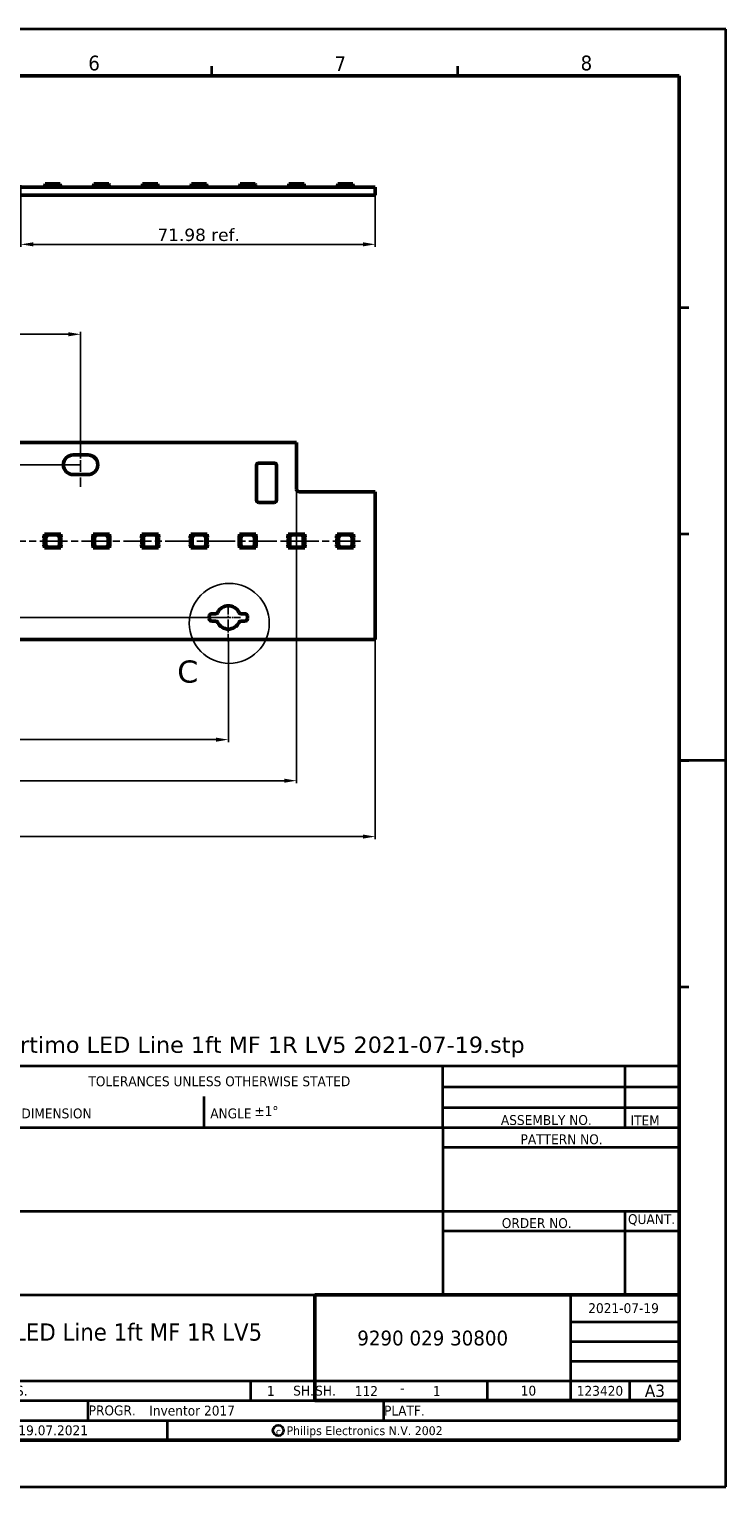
# Model space of a CAD drawing. Header units: millimetres. Extents: x 0 to 420, y 0 to 296.
# Tile 16 of 16: x 278 to 420, y 0 to 296. Entities that reach past the tile are written whole.
import ezdxf
from ezdxf.enums import TextEntityAlignment as Align

# ---------------------------------------------------------------- set-up
doc = ezdxf.new("R2010")
doc.units = ezdxf.units.MM
doc.linetypes.add('CHAIN', pattern=[0.3543, 0.2362, -0.0295, 0.0591, -0.0295])
doc.linetypes.add('LONG_DASH_DOTTED', pattern=[0.3001, 0.2362, -0.0295, 0.0049, -0.0295])
doc.layers.get('0').update_dxf_attribs({"lineweight": 25})
for name, color, linetype, lineweight in [('Center Mark(ISO)', 7, 'LONG_DASH_DOTTED', 25), ('Centerline(ISO)', 7, 'Continuous', 25), ('Detail Circle Lines(ISO)', 7, 'Continuous', 25), ('Dimensions(ISO)', 7, 'Continuous', 25), ('Sketch Geometry(ISO)', 7, 'Continuous', 50), ('Symbols(ISO)', 7, 'Continuous', 25), ('Visible Edges(ISO)', 7, 'Continuous', 50)]:
    doc.layers.add(name, color=color, linetype=linetype, lineweight=lineweight)
doc.styles.add('LG.Philips.Title', font='verdana.ttf', dxfattribs={"width": 0.9})
doc.styles.add('Philips-dimensions', font='verdana.ttf')
doc.styles.add('Philips-tekst', font='verdana.ttf')
doc.styles.add('Philips-tekstBigText', font='verdana.ttf')
doc.styles.add('Text Style43', font='verdana.ttf', dxfattribs={"width": 0.9})
doc.styles.add('Text Style45', font='verdana.ttf', dxfattribs={"width": 0.9})
doc.styles.add('Text Style46', font='verdana.ttf', dxfattribs={"width": 0.9})
doc.styles.add('Text Style49', font='verdana.ttf', dxfattribs={"width": 0.9})
doc.styles.add('Text Style50', font='verdana.ttf', dxfattribs={"width": 0.9})
doc.dimstyles.new('Philips-Oss', dxfattribs={"dimtxt": 2.5, "dimasz": 2.5, "dimexe": 0.5, "dimexo": 0, "dimgap": 0.5, "dimtad": 1, "dimtoh": 1, "dimrnd": 1e-08, "dimdsep": 46, "dimtxsty": 'Philips-dimensions', "dimcen": 0.09, "dimdle": 10, "dimclrd": 7, "dimclre": 7, "dimclrt": 7, "dimazin": 2, "dimtfac": 1, "dimtmove": 0, "dimatfit": 3, "dimfxl": 1, "dimtolj": 1, "dimlwd": 25, "dimlwe": 25, "dimarcsym": 0})

# ---------------------------------------------------------------- blocks, each defined once
blk = doc.blocks.new('Title Blocks Philips Lighting Electronics')
at = {"layer": 'Sketch Geometry(ISO)', "color": 7, "linetype": 'Continuous', "lineweight": 35}
for p, q in [((20, 86), (200, 86)), ((20, 86), (20, 10)), ((65, 73.5), (65, 86)), ((152, 73.5), (152, 86)), ((189, 86), (189, 73.5)), ((152, 81.75), (200, 81.75)), ((103.5, 79.75), (103.5, 73.5)), ((152, 77.5), (200, 77.5)), ((20, 73.5), (200, 73.5)), ((33, 39.5), (33, 73.5)), ((45, 73.5), (45, 32.51)), ((152, 73.5), (152, 39.5)), ((152, 69.5), (200, 69.5)), ((27.9, 57.4), (31.08, 62.9)), ((26.4, 60), (27.9, 57.4)), ((20, 56.5), (200, 56.5)), ((29.9, 57.4), (25.9, 57.4)), ((189, 56.5), (189, 39.5)), ((152, 52.5), (200, 52.5)), ((41.5, 40.97), (41.5, 47.37)), ((33.5, 45), (38.5, 46)), ((33.5, 43), (33.5, 45)), ((38.5, 46), (38.5, 42)), ((38.5, 42), (33.5, 43)), ((33.54, 44), (44.22, 44)), ((20, 39.5), (126, 39.5)), ((178, 18), (178, 39.5)), ((178, 34), (200, 34)), ((41, 22), (41, 32.51)), ((178, 30), (200, 30)), ((45, 29), (20, 29)), ((20, 22), (45, 29)), ((20, 25.5), (45, 25.5)), ((178, 26), (200, 26)), ((45, 22), (200, 22)), ((57, 18), (57, 22)), ((113, 18), (113, 22)), ((161, 22), (161, 18)), ((190, 18), (190, 22)), ((20, 18), (126, 18)), ((80, 14), (80, 18)), ((140, 14), (140, 18)), ((20, 14), (200, 14)), ((28, 10), (28, 14)), ((34, 14), (34, 10)), ((42, 10), (42, 14)), ((57, 10), (57, 14)), ((96, 14), (96, 10)), ((20, 10), (200, 10))]:
    blk.add_line(p, q, dxfattribs=at)
at = {"layer": 'Sketch Geometry(ISO)', "color": 1, "linetype": 'Continuous', "lineweight": 50, "true_color": 0xff0000}
for p, q in [((126, 39.5), (200, 39.5)), ((126, 39.5), (126, 18)), ((45, 32.51), (20, 32.51)), ((45, 32.51), (45, 22)), ((45, 22), (20, 22)), ((126, 18), (200, 18))]:
    blk.add_line(p, q, dxfattribs=at)
at = {"layer": 'Sketch Geometry(ISO)', "color": 7, "linetype": 'Continuous', "lineweight": 35}
for centre, radius in [((41.5, 44), 2), ((41.5, 44), 1), ((118.59, 11.93), 1.08)]:
    blk.add_circle(centre, radius, dxfattribs=at)
at = {"layer": 'Symbols(ISO)', "color": 7, "attachment_point": 7, "style": 'LG.Philips.Title'}
for s, insert, char_height in [('\\fVerdana|b0|i0;\\H2.0000;TOLERANCES UNLESS OTHERWISE STATED', (80.03, 81.82), 2), ('\\fVerdana|b0|i0;\\H2.5000;UN - D1041', (32.74, 77.93), 2.5), ('\\fVerdana|b0|i0;\\H2.0000;DIMENSION', (66.42, 75.29), 2), ('\\fVerdana|b0|i0;\\H2.0000;ANGLE', (104.78, 75.29), 2), ('\\fVerdana|b0|i0;\\H2.0000;ASSEMBLY NO.', (163.81, 73.95), 2), ('\\fVerdana|b0|i0;\\H2.0000;PATTERN NO.', (167.8, 70.04), 2), ('\\fVerdana|b0|i0;\\H2.0000;ITEM', (190.13, 73.91), 2), ('\\fVerdana|b0|i0;\\H2.0000;GENERAL', (20.55, 69.76), 2), ('\\fVerdana|b0|i0;\\H2.0000;UNIT', (36.01, 69.87), 2), ('\\fVerdana|b0|i0;\\H2.0000;MATERIAL', (46.58, 69.81), 2), ('\\fVerdana|b0|i0;\\H2.0000;ROUGHN.', (20.55, 66.72), 2), ('\\fVerdana|b0|i0;\\H2.0000;mm', (36.81, 62.27), 2), ('\\fVerdana|b0|i0;\\H2.0000;ORDER NO.', (163.99, 53.02), 2), ('\\fVerdana|b0|i0;\\H2.0000;SCALE', (22.23, 52.4), 2), ('\\fVerdana|b0|i0;\\H2.0000;TREATMENT', (46.29, 52.69), 2), ('\\fVerdana|b0|i0;\\H2.0000;QUANT.', (189.62, 53.51), 2), ('\\fVerdana|b0|i0;\\H2.0000;CLASS NO.', (21.91, 36.06), 2), ('\\fVerdana|b0|i0;\\H1.8000;Philips Electronics N.V. 2002', (120.27, 10.49), 1.8), ('\\fVerdana|b0|i0;\\H1.4400;c', (118.11, 10.95), 1.44)]:
    blk.add_mtext(s, dxfattribs=dict(at, insert=insert, char_height=char_height))
at = {"layer": 'Symbols(ISO)', "color": 7, "char_height": 2, "style": 'LG.Philips.Title'}
for s, insert, width, attachment_point in [('\\fVerdana|b0|i0;\\H2.0000;1st Angle', (38.98, 54.56), 11.6539, 5), ('\\fVerdana|b0|i0;\\H2.0000;PROJ', (39, 51.33), 11.7551, 5), ('\\fVerdana|b0|i0;\\H2.0000; NAME', (20.03, 20.01), 9.4041, 4), ('\\fVerdana|b0|i0;\\H2.0000;SUPERS.', (57.17, 20), 12.7484, 4), ('\\fVerdana|b0|i0;\\H2.0000;SH.', (125.83, 20.02), 12.7097, 6), ('\\fVerdana|b0|i0;\\H2.0000;SH.', (126.07, 20.01), 7.1247, 4), ('\\fVerdana|b0|i0;\\H2.0000;-', (143.78, 20.57), 5.9191, 5), ('\\fVerdana|b0|i0;\\H2.0000; DATA FMT.', (20.05, 16.02), 15.4136, 4), ('\\fVerdana|b0|i0;\\H2.0000;PROGR.', (80.08, 16), 13.2731, 4), ('\\fVerdana|b0|i0;\\H2.0000;PLATF.', (140.08, 15.98), 11.5583, 4), ('\\fVerdana|b0|i0;\\H2.0000;CAD', (28.19, 11.95), 5.6052, 4), ('\\fVerdana|b0|i0;\\H2.0000;CHECK', (42.04, 12.01), 8.591, 4), ('\\fVerdana|b0|i0;\\H2.0000;DATE', (57.08, 12), 8.7919, 4)]:
    blk.add_mtext(s, dxfattribs=dict(at, insert=insert, width=width, attachment_point=attachment_point))
at = {"layer": 'Symbols(ISO)', "color": 7, "style": 'Text Style43', "width": 0.9}
for tag, p in [('<F3_ASSEMBLY_REFERENCE_ITEM_2>', (170.5, 83.89)), ('<F3_ASSEMBLY_REFERENCE_CODE_2>', (194.41, 83.85)), ('<F3_ASSEMBLY_REFERENCE_ITEM_1>', (170.47, 79.68)), ('<F3_ASSEMBLY_REFERENCE_CODE_1>', (194.42, 79.62)), ('<F3_ROUGHNESS>', (26.51, 64.47)), ('<F3_PATTERN_NO>', (175.63, 63.29)), ('<F3_REVISION_DATE_2>', (188.97, 31.99)), ('<F3_REVISION_DATE_3>', (188.97, 27.67)), ('<F3_REVISION_DATE_4>', (188.83, 23.89)), ('<F3_CAD_INDICATION>', (24.05, 11.94))]:
    blk.add_attdef(tag, text='', height=2, dxfattribs=at).set_placement(p, align=Align.MIDDLE_CENTER)
for tag, p in [('<F3_LINEAR_TOLERANCE_UP>', (82.34, 76.73)), ('<F3_SUPERSEEDS>', (71.01, 20.01)), ('<F3_DATA_FORMAT>', (35.88, 15.98)), ('<F3_PLATFORM>', (150.91, 15.97)), ('<F3_CHECK_NAME>', (51.65, 12))]:
    blk.add_attdef(tag, text='', height=2, dxfattribs=at).set_placement(p, align=Align.MIDDLE_LEFT)
at = {"layer": 'Symbols(ISO)', "color": 7, "width": 0.9}
for tag, p, height, style in [('<F3_ANGLE_TOLERANCE_UP>_001', (113.75, 75.81), 2, 'Text Style43'), ('<F3_SCALE>_001', (24.44, 47.11), 2, 'Text Style43'), ('<F3_REVISION_DATE_1>_001', (181.55, 35.79), 2, 'Text Style43'), ('DESCRIPTION_001', (46.9, 30.19), 3.5, 'Text Style50'), ('STOCK_NUMBER_001', (134.64, 29.22), 3, 'Text Style45'), ('DESIGNER_001', (29.68, 19.07), 2, 'Text Style43'), ('Number_of_sheets_001', (116.29, 18.98), 2, 'Text Style43'), ('<F3_TITLE_BLOCK_TYPE>_001', (134.13, 18.95), 2, 'Text Style43'), ('Sheet_number_001', (149.99, 18.95), 2, 'Text Style43'), ('<F3_LANGUAGE_NO>_001', (167.83, 19.03), 2, 'Text Style43'), ('<COST_CENTER>_001', (179.21, 19), 2, 'Text Style43'), ('Sheet_Size_001', (193.05, 18.76), 2.5, 'Text Style46'), ('<F3_PROGRAM>_001', (92.39, 14.98), 2, 'Text Style43'), ('CREATION_DATE_001', (65.8, 10.98), 2, 'Text Style43')]:
    blk.add_attdef(tag, p, '', height=height, dxfattribs=dict(at, style=style))
for tag, height, style, p in [('<F3_MATERIAL_DESCRIPTION_LINE_1>', 2, 'Text Style43', (50.92, 68.19)), ('<F3_MATERIAL_DESCRIPTION_LINE_2>', 2, 'Text Style43', (50.98, 64.52)), ('<F3_TREATMENT_DESCRIPTION_LINE_1>', 2, 'Text Style43', (51.18, 50.77)), ('<F3_TREATMENT_DESCRIPTION_LINE_2>', 2, 'Text Style43', (51.24, 46.96)), ('<F3_PRODUCT_DESCRIPTION_LINE_2>', 3.51, 'Text Style49', (47.47, 27.85))]:
    blk.add_attdef(tag, text='', height=height, dxfattribs=dict(at, style=style)).set_placement(p, align=Align.TOP_LEFT)
blk = doc.blocks.new('2dDetail0')
at = {"layer": 'Detail Circle Lines(ISO)'}
blk.add_circle((318.63, 175.84), 8.12, dxfattribs=at)
at = {"layer": 'Detail Circle Lines(ISO)', "insert": (308.06, 163.72), "char_height": 4.5, "attachment_point": 7, "style": 'Philips-tekstBigText'}
blk.add_mtext('C', dxfattribs=at)
blk = doc.blocks.new('*D17')
at = {"layer": 'Defpoints', "color": 0, "linetype": 'Continuous', "transparency": 16777216}
for p in [(288.45, 234.54), (128.45, 212.54), (288.45, 212.54)]:
    blk.add_point(p, dxfattribs=at)
at = {"layer": 'Dimensions(ISO)', "color": 7, "linetype": 'Continuous', "lineweight": 25, "transparency": 16777216}
for p, q in [((128.45, 212.54), (128.45, 235.04)), ((130.95, 234.54), (285.95, 234.54)), ((288.45, 212.54), (288.45, 235.04))]:
    blk.add_line(p, q, dxfattribs=at)
at = {"layer": 'Dimensions(ISO)', "color": 7, "linetype": 'Continuous', "transparency": 16777216}
for points in [[(130.95, 234.96), (130.95, 234.13), (128.45, 234.54)], [(285.95, 234.96), (285.95, 234.13), (288.45, 234.54)]]:
    blk.add_solid(points, dxfattribs=at)
at = {"layer": 'Dimensions(ISO)', "color": 7, "linetype": 'Continuous', "lineweight": 25, "transparency": 16777216, "insert": (205.51, 237.65), "char_height": 2.5, "attachment_point": 1, "style": 'Philips-dimensions'}
blk.add_mtext('\\A1;160', dxfattribs=at)
blk = doc.blocks.new('Borders A3')
at = {"layer": 'Sketch Geometry(ISO)', "color": 7, "linetype": 'Continuous', "lineweight": 35}
for p, q in [((419.5, 296.5), (0.5, 296.5)), ((419.5, 0.5), (419.5, 296.5)), ((315, 289), (315, 287)), ((365, 289), (365, 287)), ((410, 240), (412, 240)), ((410, 194), (412, 194)), ((419.5, 148), (410, 148)), ((410, 148), (412, 148)), ((410, 102), (412, 102)), ((0.5, 0.5), (419.5, 0.5))]:
    blk.add_line(p, q, dxfattribs=at)
at = {"layer": 'Sketch Geometry(ISO)', "color": 1, "linetype": 'Continuous', "lineweight": 50, "true_color": 0xff0000}
for p, q in [((410, 287), (20, 287)), ((410, 10), (410, 287)), ((20, 10), (410, 10))]:
    blk.add_line(p, q, dxfattribs=at)
at = {"layer": 'Symbols(ISO)', "color": 3, "true_color": 0x00ff00, "char_height": 3, "attachment_point": 7, "style": 'LG.Philips.Title'}
for s, insert in [('\\fVerdana|b0|i0;\\H3.0000;6', (290, 288.06)), ('\\fVerdana|b0|i0;\\H3.0000;7', (340, 288)), ('\\fVerdana|b0|i0;\\H3.0000;8', (390, 288.07))]:
    blk.add_mtext(s, dxfattribs=dict(at, insert=insert))
blk = doc.blocks.new('*D19')
at = {"layer": 'Defpoints', "color": 0, "linetype": 'Continuous', "transparency": 16777216}
for p in [(70.19, 192.54), (56.3, 177.04), (318.45, 177.04)]:
    blk.add_point(p, dxfattribs=at)
at = {"layer": 'Dimensions(ISO)', "color": 7, "linetype": 'Continuous', "lineweight": 25, "transparency": 16777216}
for p, q in [((70.19, 192.54), (55.8, 192.54)), ((56.3, 190.04), (56.3, 179.54)), ((318.45, 177.04), (55.8, 177.04))]:
    blk.add_line(p, q, dxfattribs=at)
at = {"layer": 'Dimensions(ISO)', "color": 7, "linetype": 'Continuous', "transparency": 16777216}
for points in [[(55.88, 190.04), (56.72, 190.04), (56.3, 192.54)], [(55.88, 179.54), (56.72, 179.54), (56.3, 177.04)]]:
    blk.add_solid(points, dxfattribs=at)
at = {"layer": 'Dimensions(ISO)', "color": 7, "linetype": 'Continuous', "lineweight": 25, "transparency": 16777216, "insert": (53.24, 181.25), "char_height": 2.5, "attachment_point": 1, "rotation": 90, "style": 'Philips-dimensions'}
blk.add_mtext('\\A1;15.5', dxfattribs=at)
blk = doc.blocks.new('*D22')
at = {"layer": 'Defpoints', "color": 0, "linetype": 'Continuous', "transparency": 16777216}
for p in [(68.6, 180.54), (348.3, 172.54), (348.3, 132.54)]:
    blk.add_point(p, dxfattribs=at)
at = {"layer": 'Dimensions(ISO)', "color": 7, "linetype": 'Continuous', "lineweight": 25, "transparency": 16777216}
for p, q in [((68.6, 180.54), (68.6, 132.04)), ((348.3, 172.54), (348.3, 132.04)), ((71.1, 132.54), (345.8, 132.54))]:
    blk.add_line(p, q, dxfattribs=at)
at = {"layer": 'Dimensions(ISO)', "color": 7, "linetype": 'Continuous', "transparency": 16777216}
for points in [[(71.1, 132.96), (71.1, 132.13), (68.6, 132.54)], [(345.8, 132.96), (345.8, 132.13), (348.3, 132.54)]]:
    blk.add_solid(points, dxfattribs=at)
at = {"layer": 'Dimensions(ISO)', "color": 7, "linetype": 'Continuous', "lineweight": 25, "transparency": 16777216, "insert": (199.63, 139.13), "char_height": 2.5, "attachment_point": 1, "style": 'Philips-dimensions'}
blk.add_mtext('\\A1;279.7\\S+0.6^ -0.2;', dxfattribs=at)
blk = doc.blocks.new('*D23')
at = {"layer": 'Defpoints', "color": 0, "linetype": 'Continuous', "transparency": 16777216}
for p in [(98.45, 174.54), (318.45, 172.17), (318.45, 152.23)]:
    blk.add_point(p, dxfattribs=at)
at = {"layer": 'Dimensions(ISO)', "color": 7, "linetype": 'Continuous', "lineweight": 25, "transparency": 16777216}
for p, q in [((98.45, 174.54), (98.45, 151.73)), ((318.45, 172.17), (318.45, 151.73)), ((100.95, 152.23), (315.95, 152.23))]:
    blk.add_line(p, q, dxfattribs=at)
at = {"layer": 'Dimensions(ISO)', "color": 7, "linetype": 'Continuous', "transparency": 16777216}
for points in [[(100.95, 152.64), (100.95, 151.81), (98.45, 152.23)], [(315.95, 152.64), (315.95, 151.81), (318.45, 152.23)]]:
    blk.add_solid(points, dxfattribs=at)
at = {"layer": 'Dimensions(ISO)', "color": 7, "linetype": 'Continuous', "lineweight": 25, "transparency": 16777216, "insert": (205.42, 155.33), "char_height": 2.5, "attachment_point": 1, "style": 'Philips-dimensions'}
blk.add_mtext('\\A1;220', dxfattribs=at)
blk = doc.blocks.new('*D30')
at = {"layer": 'Defpoints', "color": 0, "linetype": 'Continuous', "transparency": 16777216}
for p in [(288.45, 208.04), (56.3, 192.54), (70.19, 192.54)]:
    blk.add_point(p, dxfattribs=at)
at = {"layer": 'Dimensions(ISO)', "color": 7, "linetype": 'Continuous', "lineweight": 25, "transparency": 16777216}
for p, q in [((288.45, 208.04), (55.8, 208.04)), ((56.3, 205.54), (56.3, 195.04)), ((70.19, 192.54), (55.8, 192.54))]:
    blk.add_line(p, q, dxfattribs=at)
at = {"layer": 'Dimensions(ISO)', "color": 7, "linetype": 'Continuous', "transparency": 16777216}
for points in [[(55.88, 205.54), (56.72, 205.54), (56.3, 208.04)], [(55.88, 195.04), (56.72, 195.04), (56.3, 192.54)]]:
    blk.add_solid(points, dxfattribs=at)
at = {"layer": 'Dimensions(ISO)', "color": 7, "linetype": 'Continuous', "lineweight": 25, "transparency": 16777216, "insert": (53.24, 196.75), "char_height": 2.5, "attachment_point": 1, "rotation": 90, "style": 'Philips-dimensions'}
blk.add_mtext('\\A1;15.5', dxfattribs=at)
blk = doc.blocks.new('*D32')
at = {"layer": 'Defpoints', "color": 0, "linetype": 'Continuous', "transparency": 16777216}
for p in [(276.32, 264.8), (348.3, 262.8), (276.32, 252.8)]:
    blk.add_point(p, dxfattribs=at)
at = {"layer": 'Dimensions(ISO)', "color": 7, "linetype": 'Continuous', "lineweight": 25, "transparency": 16777216}
for p, q in [((276.32, 264.8), (276.32, 252.3)), ((348.3, 262.8), (348.3, 252.3)), ((345.8, 252.8), (278.82, 252.8))]:
    blk.add_line(p, q, dxfattribs=at)
at = {"layer": 'Dimensions(ISO)', "color": 7, "linetype": 'Continuous', "transparency": 16777216}
for points in [[(278.82, 253.22), (278.82, 252.39), (276.32, 252.8)], [(345.8, 253.22), (345.8, 252.39), (348.3, 252.8)]]:
    blk.add_solid(points, dxfattribs=at)
at = {"layer": 'Dimensions(ISO)', "color": 7, "linetype": 'Continuous', "lineweight": 25, "transparency": 16777216, "insert": (304.06, 255.99), "char_height": 2.5, "attachment_point": 1, "style": 'Philips-dimensions'}
blk.add_mtext('\\A1;71.98 ref.', dxfattribs=at)
blk = doc.blocks.new('*D38')
at = {"layer": 'Defpoints', "color": 0, "linetype": 'Continuous', "transparency": 16777216}
for p in [(332.3, 203.04), (68.6, 180.54), (332.3, 143.89)]:
    blk.add_point(p, dxfattribs=at)
at = {"layer": 'Dimensions(ISO)', "color": 7, "linetype": 'Continuous', "lineweight": 25, "transparency": 16777216}
for p, q in [((332.3, 203.04), (332.3, 143.39)), ((68.6, 180.54), (68.6, 143.39)), ((71.1, 143.89), (329.8, 143.89))]:
    blk.add_line(p, q, dxfattribs=at)
at = {"layer": 'Dimensions(ISO)', "color": 7, "linetype": 'Continuous', "transparency": 16777216}
for points in [[(71.1, 144.31), (71.1, 143.48), (68.6, 143.89)], [(329.8, 144.31), (329.8, 143.48), (332.3, 143.89)]]:
    blk.add_solid(points, dxfattribs=at)
at = {"layer": 'Dimensions(ISO)', "color": 7, "linetype": 'Continuous', "lineweight": 25, "transparency": 16777216, "insert": (195.69, 147), "char_height": 2.5, "attachment_point": 1, "style": 'Philips-dimensions'}
blk.add_mtext('\\A1;263.7', dxfattribs=at)

msp = doc.modelspace()

# ---------------------------------------------------------------- linework, layer by layer
at = {"layer": 'Center Mark(ISO)', "linetype": 'CHAIN', "ltscale": 8.195055}
msp.add_line((318.446, 179.545), (318.446, 172.17), dxfattribs=at)
at = {"layer": 'Center Mark(ISO)', "linetype": 'CHAIN', "ltscale": 5.555937}
msp.add_line((320.946, 177.045), (315.946, 177.045), dxfattribs=at)
at = {"layer": 'Centerline(ISO)', "linetype": 'CHAIN', "ltscale": 10.000767}
msp.add_line((288.446, 212.545), (288.446, 203.545), dxfattribs=at)
at = {"layer": 'Centerline(ISO)', "linetype": 'CHAIN', "ltscale": 23.990969}
msp.add_line((345.311, 192.545), (70.192, 192.545), dxfattribs=at)
at = {"layer": 'Visible Edges(ISO)'}
for p, q in [((348.296, 264.405), (80.596, 264.405)), ((281.002, 264.656), (281.177, 264.656)), ((281.002, 264.405), (281.002, 264.656)), ((281.077, 264.655), (281.177, 264.655)), ((281.077, 264.415), (281.077, 264.655)), ((281.077, 264.415), (284.427, 264.415)), ((281.177, 264.655), (281.216, 265.105)), ((281.202, 264.405), (281.202, 264.415)), ((281.216, 265.105), (283.877, 265.105)), ((282.102, 264.405), (282.102, 264.415)), ((282.652, 264.405), (282.652, 264.415)), ((283.877, 265.105), (284.287, 265.105)), ((283.877, 264.905), (283.877, 265.105)), ((284.305, 264.905), (283.877, 264.905)), ((284.287, 265.105), (284.305, 264.905)), ((284.302, 264.405), (284.302, 264.415)), ((284.305, 264.905), (284.327, 264.655)), ((284.326, 264.656), (284.502, 264.656)), ((284.327, 264.655), (284.427, 264.655)), ((284.427, 264.415), (284.427, 264.655)), ((284.502, 264.405), (284.502, 264.656)), ((290.909, 264.656), (291.084, 264.656)), ((290.909, 264.405), (290.909, 264.656)), ((290.984, 264.655), (291.084, 264.655)), ((290.984, 264.415), (290.984, 264.655)), ((290.984, 264.415), (294.334, 264.415)), ((291.084, 264.655), (291.123, 265.105)), ((291.109, 264.405), (291.109, 264.415)), ((291.123, 265.105), (293.784, 265.105)), ((292.009, 264.405), (292.009, 264.415)), ((292.559, 264.405), (292.559, 264.415)), ((293.784, 265.105), (294.195, 265.105)), ((293.784, 264.905), (293.784, 265.105)), ((294.212, 264.905), (293.784, 264.905)), ((294.195, 265.105), (294.212, 264.905)), ((294.209, 264.405), (294.209, 264.415)), ((294.212, 264.905), (294.234, 264.655)), ((294.234, 264.656), (294.409, 264.656)), ((294.234, 264.655), (294.334, 264.655)), ((294.334, 264.415), (294.334, 264.655)), ((294.409, 264.405), (294.409, 264.656)), ((300.816, 264.656), (300.991, 264.656)), ((300.816, 264.405), (300.816, 264.656)), ((300.891, 264.655), (300.991, 264.655)), ((300.891, 264.415), (300.891, 264.655)), ((300.891, 264.415), (304.241, 264.415)), ((300.991, 264.655), (301.031, 265.105)), ((301.016, 264.405), (301.016, 264.415)), ((301.031, 265.105), (303.691, 265.105)), ((301.916, 264.405), (301.916, 264.415)), ((302.466, 264.405), (302.466, 264.415)), ((303.691, 265.105), (304.102, 265.105)), ((303.691, 264.905), (303.691, 265.105)), ((304.119, 264.905), (303.691, 264.905)), ((304.102, 265.105), (304.119, 264.905)), ((304.116, 264.405), (304.116, 264.415)), ((304.119, 264.905), (304.141, 264.655)), ((304.141, 264.656), (304.316, 264.656)), ((304.141, 264.655), (304.241, 264.655)), ((304.241, 264.415), (304.241, 264.655)), ((304.316, 264.405), (304.316, 264.656)), ((310.724, 264.656), (310.899, 264.656)), ((310.724, 264.405), (310.724, 264.656)), ((310.799, 264.655), (310.899, 264.655)), ((310.799, 264.415), (310.799, 264.655)), ((310.799, 264.415), (314.149, 264.415)), ((310.899, 264.655), (310.938, 265.105)), ((310.924, 264.405), (310.924, 264.415)), ((310.938, 265.105), (313.599, 265.105)), ((311.824, 264.405), (311.824, 264.415)), ((312.374, 264.405), (312.374, 264.415)), ((313.599, 265.105), (314.009, 265.105)), ((313.599, 264.905), (313.599, 265.105)), ((314.027, 264.905), (313.599, 264.905)), ((314.009, 265.105), (314.027, 264.905)), ((314.024, 264.405), (314.024, 264.415)), ((314.027, 264.905), (314.049, 264.655)), ((314.049, 264.656), (314.224, 264.656)), ((314.049, 264.655), (314.149, 264.655)), ((314.149, 264.415), (314.149, 264.655)), ((314.224, 264.405), (314.224, 264.656)), ((320.631, 264.656), (320.806, 264.656)), ((320.631, 264.405), (320.631, 264.656)), ((320.706, 264.655), (320.806, 264.655)), ((320.706, 264.415), (320.706, 264.655)), ((320.706, 264.415), (324.056, 264.415)), ((320.806, 264.655), (320.845, 265.105)), ((320.831, 264.405), (320.831, 264.415)), ((320.845, 265.105), (323.506, 265.105)), ((321.731, 264.405), (321.731, 264.415)), ((322.281, 264.405), (322.281, 264.415)), ((323.506, 265.105), (323.917, 265.105)), ((323.506, 264.905), (323.506, 265.105)), ((323.934, 264.905), (323.506, 264.905)), ((323.917, 265.105), (323.934, 264.905)), ((323.931, 264.405), (323.931, 264.415)), ((323.934, 264.905), (323.956, 264.655)), ((323.956, 264.656), (324.131, 264.656)), ((323.956, 264.655), (324.056, 264.655)), ((324.056, 264.415), (324.056, 264.655)), ((324.131, 264.405), (324.131, 264.656)), ((330.539, 264.656), (330.714, 264.656)), ((330.539, 264.405), (330.539, 264.656)), ((330.614, 264.655), (330.714, 264.655)), ((330.614, 264.415), (330.614, 264.655)), ((330.614, 264.415), (333.964, 264.415)), ((330.714, 264.655), (330.753, 265.105)), ((330.739, 264.405), (330.739, 264.415)), ((330.753, 265.105), (333.414, 265.105)), ((331.639, 264.405), (331.639, 264.415)), ((332.189, 264.405), (332.189, 264.415)), ((333.414, 265.105), (333.824, 265.105)), ((333.414, 264.905), (333.414, 265.105)), ((333.842, 264.905), (333.414, 264.905)), ((333.824, 265.105), (333.842, 264.905)), ((333.839, 264.405), (333.839, 264.415)), ((333.842, 264.905), (333.864, 264.655)), ((333.863, 264.656), (334.039, 264.656)), ((333.864, 264.655), (333.964, 264.655)), ((333.964, 264.415), (333.964, 264.655)), ((334.039, 264.405), (334.039, 264.656)), ((340.446, 264.656), (340.621, 264.656)), ((340.446, 264.405), (340.446, 264.656)), ((340.521, 264.655), (340.621, 264.655)), ((340.521, 264.415), (340.521, 264.655)), ((340.521, 264.415), (343.871, 264.415)), ((340.621, 264.655), (340.66, 265.105)), ((340.646, 264.405), (340.646, 264.415)), ((340.66, 265.105), (343.321, 265.105)), ((341.546, 264.405), (341.546, 264.415)), ((342.096, 264.405), (342.096, 264.415)), ((343.321, 265.105), (343.732, 265.105)), ((343.321, 264.905), (343.321, 265.105)), ((343.749, 264.905), (343.321, 264.905)), ((343.732, 265.105), (343.749, 264.905)), ((343.746, 264.405), (343.746, 264.415)), ((343.749, 264.905), (343.771, 264.655)), ((343.771, 264.656), (343.946, 264.656)), ((343.771, 264.655), (343.871, 264.655)), ((343.871, 264.415), (343.871, 264.655)), ((343.946, 264.405), (343.946, 264.656)), ((348.296, 264.405), (348.296, 262.805)), ((348.296, 262.805), (80.596, 262.805)), ((84.596, 212.545), (332.296, 212.545)), ((332.296, 212.545), (332.296, 203.045)), ((286.946, 210.045), (289.946, 210.045)), ((324.146, 200.895), (324.146, 207.895)), ((324.646, 208.395), (327.746, 208.395)), ((328.246, 207.895), (328.246, 200.895)), ((289.946, 206.045), (286.946, 206.045)), ((332.796, 202.545), (348.296, 202.545)), ((348.296, 202.545), (348.296, 172.545)), ((327.746, 200.395), (324.646, 200.395)), ((281.002, 193.595), (281.002, 193.195)), ((281.177, 193.595), (281.002, 193.595)), ((281.002, 193.195), (281.052, 193.057)), ((281.052, 193.057), (281.052, 191.895)), ((281.177, 193.945), (281.077, 193.945)), ((281.077, 193.945), (281.077, 193.595)), ((281.216, 193.945), (281.177, 193.945)), ((281.177, 193.595), (281.177, 193.945)), ((284.287, 193.945), (281.216, 193.945)), ((281.216, 191.145), (281.216, 193.945)), ((281.377, 191.895), (281.377, 193.195)), ((281.977, 193.795), (283.527, 193.795)), ((284.127, 193.195), (284.127, 191.895)), ((284.287, 193.945), (284.287, 191.555)), ((284.327, 193.945), (284.287, 193.945)), ((284.502, 193.595), (284.326, 193.595)), ((284.427, 193.945), (284.327, 193.945)), ((284.327, 193.945), (284.327, 193.595)), ((284.427, 193.595), (284.427, 193.945)), ((284.452, 193.195), (284.502, 193.332)), ((284.452, 191.895), (284.452, 193.195)), ((284.502, 193.332), (284.502, 193.595)), ((290.909, 193.595), (290.909, 193.195)), ((291.084, 193.595), (290.909, 193.595)), ((290.909, 193.195), (290.959, 193.057)), ((290.959, 193.057), (290.959, 191.895)), ((291.084, 193.945), (290.984, 193.945)), ((290.984, 193.945), (290.984, 193.595)), ((291.123, 193.945), (291.084, 193.945)), ((291.084, 193.595), (291.084, 193.945)), ((294.195, 193.945), (291.123, 193.945)), ((291.123, 191.145), (291.123, 193.945)), ((291.284, 191.895), (291.284, 193.195)), ((291.884, 193.795), (293.434, 193.795)), ((294.034, 193.195), (294.034, 191.895)), ((294.195, 193.945), (294.195, 191.555)), ((294.234, 193.945), (294.195, 193.945)), ((294.334, 193.945), (294.234, 193.945)), ((294.234, 193.945), (294.234, 193.595)), ((294.409, 193.595), (294.234, 193.595)), ((294.334, 193.595), (294.334, 193.945)), ((294.359, 193.195), (294.409, 193.332)), ((294.359, 191.895), (294.359, 193.195)), ((294.409, 193.332), (294.409, 193.595)), ((300.816, 193.595), (300.816, 193.195)), ((300.991, 193.595), (300.816, 193.595)), ((300.816, 193.195), (300.866, 193.057)), ((300.866, 193.057), (300.866, 191.895)), ((300.991, 193.945), (300.891, 193.945)), ((300.891, 193.945), (300.891, 193.595)), ((301.031, 193.945), (300.991, 193.945)), ((300.991, 193.595), (300.991, 193.945)), ((304.102, 193.945), (301.031, 193.945)), ((301.031, 191.145), (301.031, 193.945)), ((301.191, 191.895), (301.191, 193.195)), ((301.791, 193.795), (303.341, 193.795)), ((303.941, 193.195), (303.941, 191.895)), ((304.102, 193.945), (304.102, 191.555)), ((304.141, 193.945), (304.102, 193.945)), ((304.241, 193.945), (304.141, 193.945)), ((304.141, 193.945), (304.141, 193.595)), ((304.316, 193.595), (304.141, 193.595)), ((304.241, 193.595), (304.241, 193.945)), ((304.266, 193.195), (304.316, 193.332)), ((304.266, 191.895), (304.266, 193.195)), ((304.316, 193.332), (304.316, 193.595)), ((310.724, 193.595), (310.724, 193.195)), ((310.899, 193.595), (310.724, 193.595)), ((310.724, 193.195), (310.774, 193.057)), ((310.774, 193.057), (310.774, 191.895)), ((310.899, 193.945), (310.799, 193.945)), ((310.799, 193.945), (310.799, 193.595)), ((310.938, 193.945), (310.899, 193.945)), ((310.899, 193.595), (310.899, 193.945)), ((314.009, 193.945), (310.938, 193.945)), ((310.938, 191.145), (310.938, 193.945)), ((311.099, 191.895), (311.099, 193.195)), ((311.699, 193.795), (313.249, 193.795)), ((313.849, 193.195), (313.849, 191.895)), ((314.009, 193.945), (314.009, 191.555)), ((314.049, 193.945), (314.009, 193.945)), ((314.149, 193.945), (314.049, 193.945)), ((314.049, 193.945), (314.049, 193.595)), ((314.224, 193.595), (314.049, 193.595)), ((314.149, 193.595), (314.149, 193.945)), ((314.174, 193.195), (314.224, 193.332)), ((314.174, 191.895), (314.174, 193.195)), ((314.224, 193.332), (314.224, 193.595)), ((320.631, 193.595), (320.631, 193.195)), ((320.806, 193.595), (320.631, 193.595)), ((320.631, 193.195), (320.681, 193.057)), ((320.681, 193.057), (320.681, 191.895)), ((320.806, 193.945), (320.706, 193.945)), ((320.706, 193.945), (320.706, 193.595)), ((320.845, 193.945), (320.806, 193.945)), ((320.806, 193.595), (320.806, 193.945)), ((323.917, 193.945), (320.845, 193.945)), ((320.845, 191.145), (320.845, 193.945)), ((321.006, 191.895), (321.006, 193.195)), ((321.606, 193.795), (323.156, 193.795)), ((323.756, 193.195), (323.756, 191.895)), ((323.917, 193.945), (323.917, 191.555)), ((323.956, 193.945), (323.917, 193.945)), ((324.056, 193.945), (323.956, 193.945)), ((323.956, 193.945), (323.956, 193.595)), ((324.131, 193.595), (323.956, 193.595)), ((324.056, 193.595), (324.056, 193.945)), ((324.081, 193.195), (324.131, 193.332)), ((324.081, 191.895), (324.081, 193.195)), ((324.131, 193.332), (324.131, 193.595)), ((330.539, 193.595), (330.539, 193.195)), ((330.714, 193.595), (330.539, 193.595)), ((330.539, 193.195), (330.589, 193.057)), ((330.589, 193.057), (330.589, 191.895)), ((330.714, 193.945), (330.614, 193.945)), ((330.614, 193.945), (330.614, 193.595)), ((330.753, 193.945), (330.714, 193.945)), ((330.714, 193.595), (330.714, 193.945)), ((333.824, 193.945), (330.753, 193.945)), ((330.753, 191.145), (330.753, 193.945)), ((330.914, 191.895), (330.914, 193.195)), ((331.514, 193.795), (333.064, 193.795)), ((333.664, 193.195), (333.664, 191.895)), ((333.824, 193.945), (333.824, 191.555)), ((333.864, 193.945), (333.824, 193.945)), ((334.039, 193.595), (333.863, 193.595)), ((333.964, 193.945), (333.864, 193.945)), ((333.864, 193.945), (333.864, 193.595)), ((333.964, 193.595), (333.964, 193.945)), ((333.989, 193.195), (334.039, 193.332)), ((333.989, 191.895), (333.989, 193.195)), ((334.039, 193.332), (334.039, 193.595)), ((340.446, 193.595), (340.446, 193.195)), ((340.621, 193.595), (340.446, 193.595)), ((340.446, 193.195), (340.496, 193.057)), ((340.496, 193.057), (340.496, 191.895)), ((340.621, 193.945), (340.521, 193.945)), ((340.521, 193.945), (340.521, 193.595)), ((340.66, 193.945), (340.621, 193.945)), ((340.621, 193.595), (340.621, 193.945)), ((343.732, 193.945), (340.66, 193.945)), ((340.66, 191.145), (340.66, 193.945)), ((340.821, 191.895), (340.821, 193.195)), ((341.421, 193.795), (342.971, 193.795)), ((343.571, 193.195), (343.571, 191.895)), ((343.732, 193.945), (343.732, 191.555)), ((343.771, 193.945), (343.732, 193.945)), ((343.871, 193.945), (343.771, 193.945)), ((343.771, 193.945), (343.771, 193.595)), ((343.946, 193.595), (343.771, 193.595)), ((343.871, 193.595), (343.871, 193.945)), ((343.896, 193.195), (343.946, 193.332)), ((343.896, 191.895), (343.896, 193.195)), ((343.946, 193.332), (343.946, 193.595)), ((281.052, 191.895), (281.002, 191.757)), ((281.002, 191.757), (281.002, 191.495)), ((281.002, 191.495), (281.177, 191.495)), ((281.077, 191.495), (281.077, 191.145)), ((281.077, 191.145), (281.177, 191.145)), ((281.177, 191.145), (281.177, 191.495)), ((281.177, 191.145), (281.216, 191.145)), ((281.216, 191.145), (283.877, 191.145)), ((283.527, 191.295), (281.977, 191.295)), ((283.877, 191.145), (284.287, 191.555)), ((284.305, 191.145), (283.877, 191.145)), ((284.287, 191.555), (284.305, 191.573)), ((284.305, 191.573), (284.305, 191.145)), ((284.305, 191.145), (284.327, 191.145)), ((284.326, 191.495), (284.502, 191.495)), ((284.327, 191.495), (284.327, 191.145)), ((284.327, 191.145), (284.427, 191.145)), ((284.427, 191.145), (284.427, 191.495)), ((284.502, 191.757), (284.452, 191.895)), ((284.502, 191.495), (284.502, 191.757)), ((290.959, 191.895), (290.909, 191.757)), ((290.909, 191.757), (290.909, 191.495)), ((290.909, 191.495), (291.084, 191.495)), ((290.984, 191.495), (290.984, 191.145)), ((290.984, 191.145), (291.084, 191.145)), ((291.084, 191.145), (291.084, 191.495)), ((291.084, 191.145), (291.123, 191.145)), ((291.123, 191.145), (293.784, 191.145)), ((293.434, 191.295), (291.884, 191.295)), ((293.784, 191.145), (294.195, 191.555)), ((294.212, 191.145), (293.784, 191.145)), ((294.195, 191.555), (294.212, 191.573)), ((294.212, 191.573), (294.212, 191.145)), ((294.212, 191.145), (294.234, 191.145)), ((294.234, 191.495), (294.409, 191.495)), ((294.234, 191.495), (294.234, 191.145)), ((294.234, 191.145), (294.334, 191.145)), ((294.334, 191.145), (294.334, 191.495)), ((294.409, 191.757), (294.359, 191.895)), ((294.409, 191.495), (294.409, 191.757)), ((300.866, 191.895), (300.816, 191.757)), ((300.816, 191.757), (300.816, 191.495)), ((300.816, 191.495), (300.991, 191.495)), ((300.891, 191.495), (300.891, 191.145)), ((300.891, 191.145), (300.991, 191.145)), ((300.991, 191.145), (300.991, 191.495)), ((300.991, 191.145), (301.031, 191.145)), ((301.031, 191.145), (303.691, 191.145)), ((303.341, 191.295), (301.791, 191.295)), ((303.691, 191.145), (304.102, 191.555)), ((304.119, 191.145), (303.691, 191.145)), ((304.102, 191.555), (304.119, 191.573)), ((304.119, 191.573), (304.119, 191.145)), ((304.119, 191.145), (304.141, 191.145)), ((304.141, 191.495), (304.316, 191.495)), ((304.141, 191.495), (304.141, 191.145)), ((304.141, 191.145), (304.241, 191.145)), ((304.241, 191.145), (304.241, 191.495)), ((304.316, 191.757), (304.266, 191.895)), ((304.316, 191.495), (304.316, 191.757)), ((310.774, 191.895), (310.724, 191.757)), ((310.724, 191.757), (310.724, 191.495)), ((310.724, 191.495), (310.899, 191.495)), ((310.799, 191.495), (310.799, 191.145)), ((310.799, 191.145), (310.899, 191.145)), ((310.899, 191.145), (310.899, 191.495)), ((310.899, 191.145), (310.938, 191.145)), ((310.938, 191.145), (313.599, 191.145)), ((313.249, 191.295), (311.699, 191.295)), ((313.599, 191.145), (314.009, 191.555)), ((314.027, 191.145), (313.599, 191.145)), ((314.009, 191.555), (314.027, 191.573)), ((314.027, 191.573), (314.027, 191.145)), ((314.027, 191.145), (314.049, 191.145)), ((314.049, 191.495), (314.224, 191.495)), ((314.049, 191.495), (314.049, 191.145)), ((314.049, 191.145), (314.149, 191.145)), ((314.149, 191.145), (314.149, 191.495)), ((314.224, 191.757), (314.174, 191.895)), ((314.224, 191.495), (314.224, 191.757)), ((320.681, 191.895), (320.631, 191.757)), ((320.631, 191.757), (320.631, 191.495)), ((320.631, 191.495), (320.806, 191.495)), ((320.706, 191.495), (320.706, 191.145)), ((320.706, 191.145), (320.806, 191.145)), ((320.806, 191.145), (320.806, 191.495)), ((320.806, 191.145), (320.845, 191.145)), ((320.845, 191.145), (323.506, 191.145)), ((323.156, 191.295), (321.606, 191.295)), ((323.506, 191.145), (323.917, 191.555)), ((323.934, 191.145), (323.506, 191.145)), ((323.917, 191.555), (323.934, 191.573)), ((323.934, 191.573), (323.934, 191.145)), ((323.934, 191.145), (323.956, 191.145)), ((323.956, 191.495), (324.131, 191.495)), ((323.956, 191.495), (323.956, 191.145)), ((323.956, 191.145), (324.056, 191.145)), ((324.056, 191.145), (324.056, 191.495)), ((324.131, 191.757), (324.081, 191.895)), ((324.131, 191.495), (324.131, 191.757)), ((330.589, 191.895), (330.539, 191.757)), ((330.539, 191.757), (330.539, 191.495)), ((330.539, 191.495), (330.714, 191.495)), ((330.614, 191.495), (330.614, 191.145)), ((330.614, 191.145), (330.714, 191.145)), ((330.714, 191.145), (330.714, 191.495)), ((330.714, 191.145), (330.753, 191.145)), ((330.753, 191.145), (333.414, 191.145)), ((333.064, 191.295), (331.514, 191.295)), ((333.414, 191.145), (333.824, 191.555)), ((333.842, 191.145), (333.414, 191.145)), ((333.824, 191.555), (333.842, 191.573)), ((333.842, 191.573), (333.842, 191.145)), ((333.842, 191.145), (333.864, 191.145)), ((333.863, 191.495), (334.039, 191.495)), ((333.864, 191.495), (333.864, 191.145)), ((333.864, 191.145), (333.964, 191.145)), ((333.964, 191.145), (333.964, 191.495)), ((334.039, 191.757), (333.989, 191.895)), ((334.039, 191.495), (334.039, 191.757)), ((340.496, 191.895), (340.446, 191.757)), ((340.446, 191.757), (340.446, 191.495)), ((340.446, 191.495), (340.621, 191.495)), ((340.521, 191.495), (340.521, 191.145)), ((340.521, 191.145), (340.621, 191.145)), ((340.621, 191.145), (340.621, 191.495)), ((340.621, 191.145), (340.66, 191.145)), ((340.66, 191.145), (343.321, 191.145)), ((342.971, 191.295), (341.421, 191.295)), ((343.321, 191.145), (343.732, 191.555)), ((343.749, 191.145), (343.321, 191.145)), ((343.732, 191.555), (343.749, 191.573)), ((343.749, 191.573), (343.749, 191.145)), ((343.749, 191.145), (343.771, 191.145)), ((343.771, 191.495), (343.946, 191.495)), ((343.771, 191.495), (343.771, 191.145)), ((343.771, 191.145), (343.871, 191.145)), ((343.871, 191.145), (343.871, 191.495)), ((343.946, 191.757), (343.896, 191.895)), ((343.946, 191.495), (343.946, 191.757)), ((315.071, 177.795), (315.857, 177.795)), ((321.035, 177.795), (321.821, 177.795)), ((314.571, 176.795), (314.571, 177.295)), ((315.857, 176.295), (315.071, 176.295)), ((321.821, 176.295), (321.035, 176.295)), ((322.321, 177.295), (322.321, 176.795)), ((348.296, 172.545), (80.596, 172.545))]:
    msp.add_line(p, q, dxfattribs=at)
for centre, radius, start, end in [((286.946, 208.045), 2, 90, 270), ((289.946, 208.045), 2, 270, 90), ((324.646, 207.895), 0.5, 90, 180), ((327.746, 207.895), 0.5, 0, 90), ((332.796, 203.045), 0.5, 180, 270), ((324.646, 200.895), 0.5, 180, 270), ((327.746, 200.895), 0.5, 270, 0), ((281.977, 193.195), 0.6, 90, 180), ((283.527, 193.195), 0.6, 0, 90), ((291.884, 193.195), 0.6, 90, 180), ((293.434, 193.195), 0.6, 0, 90), ((301.791, 193.195), 0.6, 90, 180), ((303.341, 193.195), 0.6, 0, 90), ((311.699, 193.195), 0.6, 90, 180), ((313.249, 193.195), 0.6, 0, 90), ((321.606, 193.195), 0.6, 90, 180), ((323.156, 193.195), 0.6, 0, 90), ((331.514, 193.195), 0.6, 90, 180), ((333.064, 193.195), 0.6, 0, 90), ((341.421, 193.195), 0.6, 90, 180), ((342.971, 193.195), 0.6, 0, 90), ((281.977, 191.895), 0.6, 180, 270), ((283.527, 191.895), 0.6, 270, 0), ((291.884, 191.895), 0.6, 180, 270), ((293.434, 191.895), 0.6, 270, 0), ((301.791, 191.895), 0.6, 180, 270), ((303.341, 191.895), 0.6, 270, 0), ((311.699, 191.895), 0.6, 180, 270), ((313.249, 191.895), 0.6, 270, 0), ((321.606, 191.895), 0.6, 180, 270), ((323.156, 191.895), 0.6, 270, 0), ((331.514, 191.895), 0.6, 180, 270), ((333.064, 191.895), 0.6, 270, 0), ((341.421, 191.895), 0.6, 180, 270), ((342.971, 191.895), 0.6, 270, 0), ((315.071, 177.295), 0.5, 90, 180), ((315.857, 178.295), 0.5, 270, 334.22854), ((318.446, 177.045), 2.375, 25.77146, 154.22854), ((321.035, 178.295), 0.5, 205.77146, 270), ((321.821, 177.295), 0.5, 0, 90), ((315.071, 176.795), 0.5, 180, 270), ((315.857, 175.795), 0.5, 25.77146, 90), ((318.446, 177.045), 2.375, 205.77146, 334.22854), ((321.035, 175.795), 0.5, 90, 154.22854), ((321.821, 176.795), 0.5, 270, 0)]:
    msp.add_arc(centre, radius, start, end, dxfattribs=at)

# ---------------------------------------------------------------- block references
msp.add_blockref('Borders A3', (0, 0))
msp.add_blockref('Title Blocks Philips Lighting Electronics', (210, 0)).add_auto_attribs({'STOCK_NUMBER_001': '9290 029 30800', 'DESIGNER_001': 'S.Puchala', 'CREATION_DATE_001': '19.07.2021', 'Sheet_Size_001': 'A3', 'Sheet_number_001': '1', 'Number_of_sheets_001': '1', 'DESCRIPTION_001': 'Fortimo LED Line 1ft MF 1R LV5', '<F3_TITLE_BLOCK_TYPE>_001': '112', '<F3_REVISION_DATE_1>_001': '2021-07-19', '<F3_SCALE>_001': '1:1', '<F3_ANGLE_TOLERANCE_UP>_001': '±1°', '<F3_LANGUAGE_NO>_001': '10', '<COST_CENTER>_001': '123420', '<F3_PROGRAM>_001': 'Inventor 2017'})
at = {"layer": 'Detail Circle Lines(ISO)'}
msp.add_blockref('2dDetail0', (0, 0), dxfattribs=at)

# ---------------------------------------------------------------- texts
at = {"layer": 'Symbols(ISO)', "color": 7, "insert": (230.231, 91.926), "char_height": 3.3, "width": 151.18311, "attachment_point": 1, "style": 'Philips-tekst'}
msp.add_mtext('{\\fVerdana|b0|i0;\\H3.3000;3D File available: Fortimo LED Line 1ft MF 1R LV5 2021-07-19.stp}', dxfattribs=at)

# ---------------------------------------------------------------- dimensions: what is measured, and where the dimension line sits
at = {"layer": 'Dimensions(ISO)', "color": 7, "linetype": 'Continuous', "lineweight": 25}
dim = msp.add_linear_dim(base=(276.316, 252.805), p1=(348.296, 262.805), p2=(276.316, 264.805), angle=180, text='<> ref.', dimstyle='Philips-Oss', override={"dimgap": 0.5, "dimtoh": 0, "dimdec": 2, "dimtol": 0, "dimlim": 0, "dimtp": 0, "dimtm": 0, "dimtdec": 2, "dimtofl": 0, "dimatfit": 1}, dxfattribs=at)
dim.commit()
dim.dimension.update_dxf_attribs({"geometry": '*D32', "text_midpoint": (312.306, 252.805), "dimtype": 160})
for base, p1, p2, angle, override, picture, middle in [((288.446, 234.545), (128.446, 212.545), (288.446, 212.545), 180, {"dimgap": 0.5, "dimtoh": 0, "dimdec": 2, "dimtol": 0, "dimlim": 0, "dimtp": 0, "dimtm": 0, "dimtdec": 2, "dimtofl": 0, "dimatfit": 1}, '*D17', (208.446, 234.545)), ((56.299, 192.545), (288.446, 208.045), (70.192, 192.545), 90, {"dimgap": 0.5, "dimtoh": 0, "dimdec": 2, "dimtol": 0, "dimlim": 0, "dimtp": 0, "dimtm": 0, "dimtdec": 2, "dimtofl": 0, "dimatfit": 1}, '*D30', (56.299, 200.295)), ((56.299, 177.045), (70.192, 192.545), (318.446, 177.045), 90, {"dimgap": 0.5, "dimtoh": 0, "dimdec": 2, "dimtol": 0, "dimlim": 0, "dimtp": 0, "dimtm": 0, "dimtdec": 2, "dimtofl": 0, "dimatfit": 1}, '*D19', (56.299, 184.795)), ((348.296, 132.545), (68.596, 180.545), (348.296, 172.545), 180, {"dimgap": 0.5, "dimtoh": 0, "dimdec": 2, "dimtol": 1, "dimlim": 0, "dimtp": 0.6, "dimtm": 0.2, "dimtdec": 2, "dimtofl": 0, "dimatfit": 1}, '*D22', (208.446, 132.545)), ((318.446, 152.227), (98.446, 174.545), (318.446, 172.17), 180, {"dimgap": 0.5, "dimtoh": 0, "dimdec": 2, "dimtol": 0, "dimlim": 0, "dimtp": 0, "dimtm": 0, "dimtdec": 2, "dimtofl": 0, "dimatfit": 1}, '*D23', (208.446, 152.227))]:
    dim = msp.add_linear_dim(base=base, p1=p1, p2=p2, angle=angle, dimstyle='Philips-Oss', override=override, dxfattribs=at)
    dim.commit()
    dim.dimension.update_dxf_attribs({"geometry": picture, "text_midpoint": middle, "dimtype": 160})
dim = msp.add_linear_dim(base=(332.296, 143.894), p1=(68.596, 180.545), p2=(332.296, 203.045), dimstyle='Philips-Oss', override={"dimgap": 0.5, "dimtoh": 0, "dimdec": 2, "dimtol": 0, "dimlim": 0, "dimtp": 0, "dimtm": 0, "dimtdec": 2, "dimtofl": 0, "dimatfit": 1}, dxfattribs=at)
dim.commit()
dim.dimension.update_dxf_attribs({"geometry": '*D38', "text_midpoint": (200.446, 143.894), "dimtype": 160})

doc.saveas('drawing.dxf')
